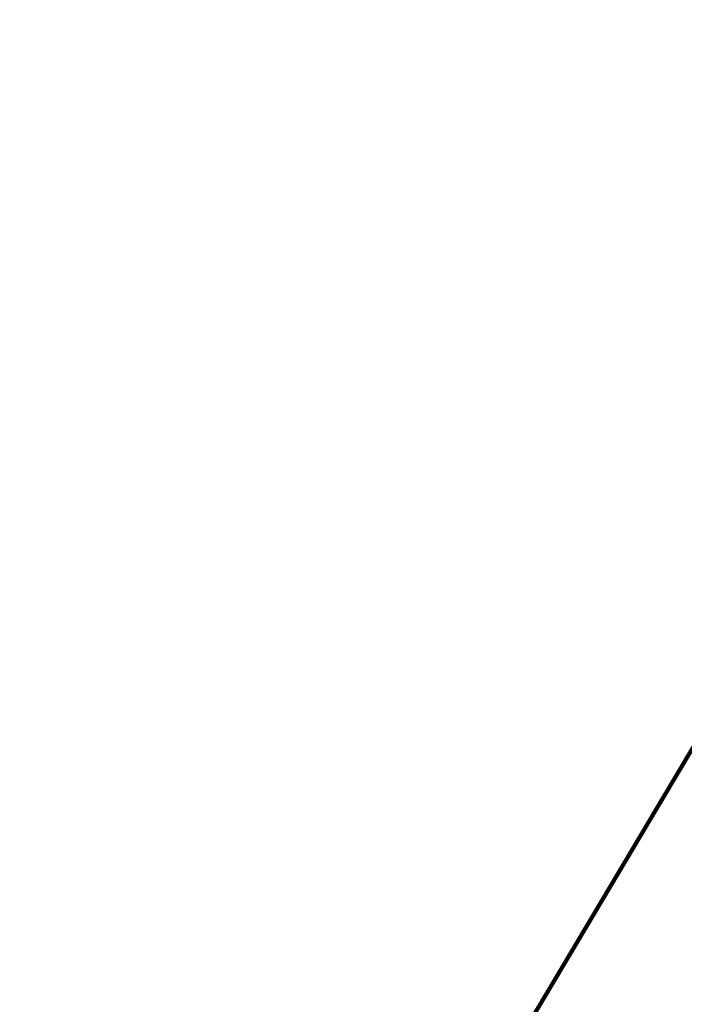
# Model space of a CAD drawing. Header units: metres. Extents: x 97286.9 to 97352.8, y 1513355.9 to 1513441.5.
# Tile 104 of 212: x 97317.161 to 97317.876, y 1513399.957 to 1513401.019. Entities that reach past the tile are written whole.
import ezdxf

# ---------------------------------------------------------------- set-up
doc = ezdxf.new("R2010")
doc.units = ezdxf.units.M
doc.header["$LTSCALE"] = 0.5
doc.header["$MEASUREMENT"] = 0
doc.layers.add('Veg_sideområde', color=7, linetype='Continuous', lineweight=100, true_color=0x008000)

msp = doc.modelspace()

# ---------------------------------------------------------------- linework, layer by layer
at = {"layer": 'Veg_sideområde'}
for points in [[(97313.9001, 1513396.4664, 1.6647), (97315.1894, 1513395.6998, 1.6647), (97315.445, 1513396.1295, 1.6619), (97318.0005, 1513400.4271, 1.6333), (97320.0504, 1513403.8732, 1.6105), (97320.6205, 1513404.7734, 1.6048), (97321.2073, 1513405.6178, 1.5993), (97321.2293, 1513405.6479, 1.5991), (97321.5492, 1513406.0817, 1.5977), (97321.9623, 1513406.6406, 1.5976), (97322.4236, 1513407.2647, 1.6006), (97323.0179, 1513408.0689, 1.6133), (97323.6123, 1513408.8731, 1.636), (97323.6159, 1513408.8779, 1.6362), (97324.4919, 1513410.0863, 1.6814), (97324.6172, 1513410.3097, 1.6909), (97324.8719, 1513410.9583, 1.71), (97324.9928, 1513411.6446, 1.7191)], [(97324.9928, 1513411.6446, 1.7191), (97324.8719, 1513410.9583, 1.71), (97324.6172, 1513410.3097, 1.6909), (97324.4919, 1513410.0863, 1.6814), (97323.6159, 1513408.8779, 1.6362), (97323.6123, 1513408.8731, 1.636), (97323.0179, 1513408.0689, 1.6133), (97322.4236, 1513407.2647, 1.6006), (97321.9623, 1513406.6406, 1.5976), (97321.5492, 1513406.0817, 1.5977), (97321.2293, 1513405.6479, 1.5991), (97321.2073, 1513405.6178, 1.5993), (97320.6205, 1513404.7734, 1.6048), (97320.0504, 1513403.8732, 1.6105), (97318.0005, 1513400.4271, 1.6333), (97315.445, 1513396.1295, 1.6619), (97315.1894, 1513395.6998, 1.6647)]]:
    msp.add_polyline3d(points, dxfattribs=at)

doc.saveas('drawing.dxf')
